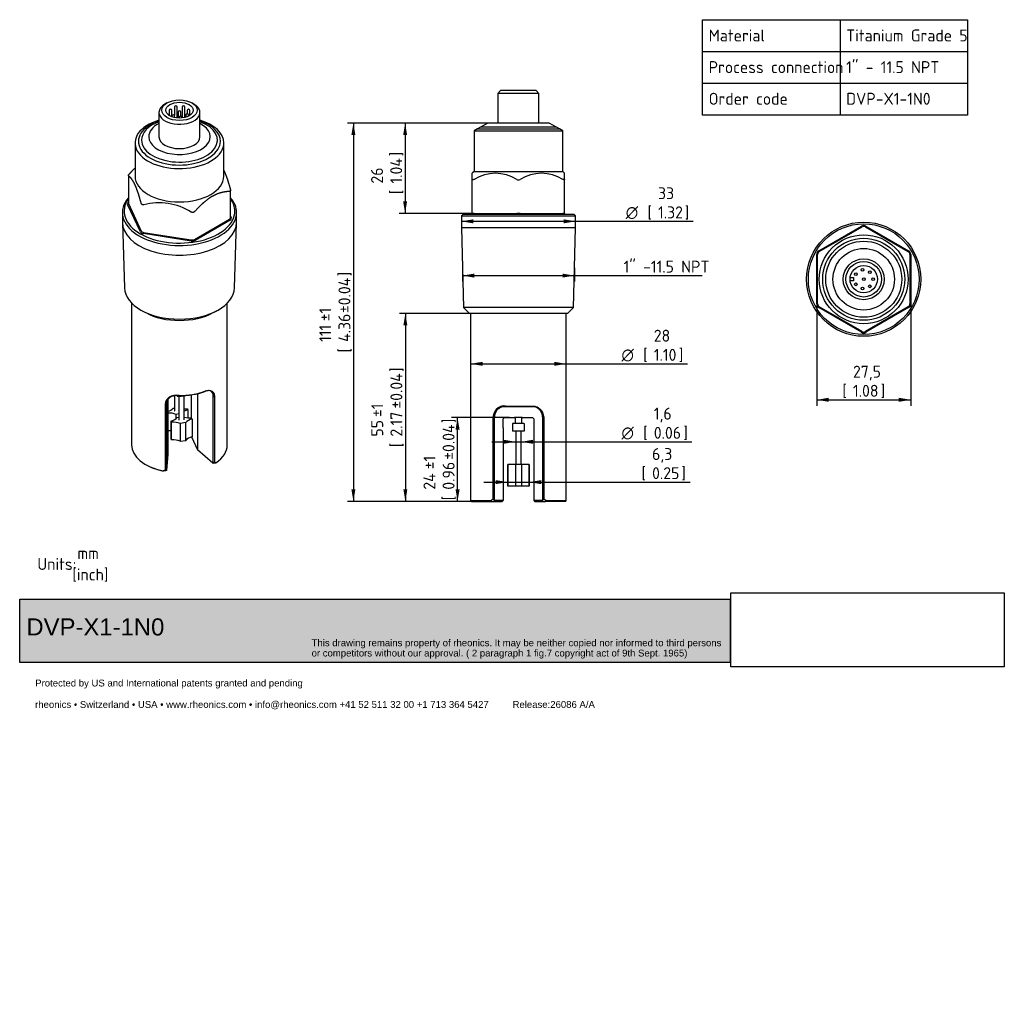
# Model space of a CAD drawing. Header units: millimetres. Extents: x 0 to 288, y -87 to 200.
import ezdxf
from ezdxf.entities.mleader import LeaderData, LeaderLine
from ezdxf.enums import TextEntityAlignment as Align
from ezdxf.math import Vec2, Vec3

# ---------------------------------------------------------------- set-up
doc = ezdxf.new("R2010")
doc.units = ezdxf.units.MM
doc.layers.add('Default', color=7, linetype='Continuous')
doc.layers.add('PDM_008531', color=7, linetype='Continuous')
doc.styles.add('SEACAD_Solid_Edge_ISO', font='seiso.ttf')
doc.styles.add('SEACAD_Solid_Edge_ISO1_Symbols', font='semeci1.ttf')
doc.dimstyles.new('Rheonics_Publish', dxfattribs={"dimtxt": 3.5, "dimasz": 3.5, "dimexe": 1.75, "dimexo": 0, "dimgap": 0.875, "dimtad": 1, "dimdec": 0, "dimtxsty": 'SEACAD_Solid_Edge_ISO', "dimblk1": '_SE_FILLED', "dimblk2": '_SE_FILLED', "dimsah": 1, "dimcen": 1.75, "dimazin": 0, "dimtfac": 0.5, "dimtmove": 0, "dimatfit": 3, "dimfxl": 1, "dimarcsym": 0})
picture_1 = doc.add_image_def('image1.jpg', size_in_pixel=(4001, 1083))

# ---------------------------------------------------------------- blocks, each defined once
blk = doc.blocks.new('SE')
at = {"layer": 'Default', "color": 7, "linetype": 'Continuous'}
for p, q in [((240.26, 200.35), (240.26, 191.02)), ((199.95, 191.02), (277.54, 191.02)), ((240.26, 191.02), (240.26, 181.77)), ((199.95, 181.77), (277.54, 181.77)), ((240.26, 181.77), (240.26, 172.44))]:
    blk.add_line(p, q, dxfattribs=at)
blk.add_lwpolyline([(199.95, 172.44), (199.95, 200.35), (277.54, 200.35), (277.54, 172.44), (199.95, 172.44)], dxfattribs=at)
at = {"layer": 'Default', "color": 7, "linetype": 'Continuous', "style": 'SEACAD_Solid_Edge_ISO'}
for s, p in [('Material', (201.79, 197.48)), ('Titanium Grade 5', (242.02, 197.48)), ('Process connection', (201.79, 188.22)), ('1" - 11.5 NPT', (242.02, 188.22)), ('Order code', (201.79, 178.97)), ('DVP-X1-1N0', (242.02, 178.97))]:
    blk.add_text(s, height=3.5, dxfattribs=at).set_placement(p, align=Align.TOP_LEFT)
blk = doc.blocks.new('SE1')
at = {"layer": 'PDM_008531', "color": 7, "linetype": 'Continuous'}
for p, q in [((140.94, 179.6), (140.14, 178.8)), ((152.14, 178.8), (140.14, 178.8)), ((140.14, 178.8), (140.14, 170.8)), ((151.34, 179.6), (140.94, 179.6)), ((152.14, 178.8), (151.34, 179.6)), ((152.14, 170.8), (152.14, 178.8)), ((137.14, 170.1), (135.03, 168.88)), ((155.14, 170.1), (137.14, 170.1)), ((140.14, 170.8), (140.14, 170.1)), ((152.14, 170.1), (152.14, 170.8)), ((157.26, 168.88), (155.14, 170.1)), ((134.14, 168.45), (133.14, 167.87)), ((133.14, 167.87), (159.14, 167.87)), ((133.14, 167.87), (133.14, 155.95)), ((135.03, 168.88), (134.14, 168.45)), ((134.14, 168.45), (158.14, 168.45)), ((157.26, 168.88), (135.03, 168.88)), ((158.14, 168.45), (157.26, 168.88)), ((159.14, 167.87), (158.14, 168.45)), ((159.14, 155.95), (159.14, 167.87)), ((133.14, 155.95), (132.64, 155.45)), ((133.14, 155.95), (159.14, 155.95)), ((159.64, 155.45), (159.14, 155.95)), ((132.64, 153.64), (132.64, 155.45)), ((132.64, 143.7), (132.64, 153.64)), ((159.64, 153.64), (159.64, 155.45)), ((159.64, 143.7), (159.64, 153.64)), ((129.94, 143.45), (129.44, 142.95)), ((129.44, 142.95), (162.84, 142.95)), ((129.44, 142.95), (129.44, 139.45)), ((129.94, 143.45), (162.34, 143.45)), ((132.64, 143.7), (132.39, 143.45)), ((133.14, 143.7), (132.64, 143.7)), ((133.14, 143.7), (145.64, 143.7)), ((146.64, 143.7), (145.64, 143.7)), ((146.64, 143.7), (159.14, 143.7)), ((159.64, 143.7), (159.14, 143.7)), ((159.64, 143.7), (159.89, 143.45)), ((162.84, 142.95), (162.34, 143.45)), ((162.84, 139.45), (162.84, 142.95)), ((162.84, 139.45), (129.44, 139.45)), ((129.44, 139.45), (130.04, 116.15)), ((162.24, 116.15), (162.84, 139.45)), ((162.24, 116.15), (130.04, 116.15)), ((130.04, 116.15), (131.78, 114.45)), ((160.5, 114.45), (162.24, 116.15)), ((160.5, 114.45), (131.78, 114.45)), ((132.14, 114.45), (132.14, 59.7)), ((160.14, 59.7), (160.14, 114.45)), ((142.45, 87.12), (142.04, 87.1)), ((142.42, 87.31), (150.29, 87.31)), ((142.42, 87.31), (142.45, 87.12)), ((150.26, 87.12), (142.45, 87.12)), ((150.29, 87.31), (150.26, 87.12)), ((139.06, 83.65), (138.64, 83.65)), ((138.64, 83.65), (138.64, 60.02)), ((139.06, 83.65), (139.06, 59.87)), ((141.64, 83.55), (142.04, 83.95)), ((141.64, 80.94), (141.64, 83.55)), ((142.04, 83.95), (145.03, 83.95)), ((147.25, 83.95), (145.03, 83.95)), ((145.19, 83.85), (145.19, 82.35)), ((147.09, 82.35), (147.09, 83.85)), ((147.25, 83.95), (150.24, 83.95)), ((150.24, 83.95), (150.64, 83.55)), ((150.64, 83.55), (150.64, 80.94)), ((153.55, 83.69), (153.25, 83.69)), ((153.25, 59.97), (153.25, 83.69)), ((153.55, 83.69), (153.55, 60.08)), ((141.64, 80.94), (141.64, 59.7)), ((144.44, 82.25), (144.44, 79.95)), ((147.84, 82.25), (144.44, 82.25)), ((147.84, 82.25), (147.84, 79.95)), ((150.64, 80.94), (150.64, 59.7)), ((147.84, 79.95), (144.44, 79.95)), ((145.34, 79.85), (145.34, 70.35)), ((146.94, 70.35), (146.94, 79.85)), ((142.99, 70.25), (143.01, 70.25)), ((142.99, 70.25), (142.99, 63.9)), ((145.27, 70.25), (143.01, 70.25)), ((143.01, 63.9), (143.01, 70.25)), ((145.27, 70.25), (145.27, 63.9)), ((147.02, 70.25), (145.27, 70.25)), ((149.27, 70.25), (147.02, 70.25)), ((147.02, 70.25), (147.02, 63.9)), ((149.27, 70.25), (149.27, 63.9)), ((149.27, 70.25), (149.29, 70.25)), ((149.29, 63.9), (149.29, 70.25)), ((142.99, 63.9), (143.01, 63.9)), ((145.27, 63.9), (143.01, 63.9)), ((147.02, 63.9), (145.27, 63.9)), ((149.27, 63.9), (147.02, 63.9)), ((149.27, 63.9), (149.29, 63.9)), ((132.14, 59.7), (138.16, 59.7)), ((132.14, 59.7), (132.39, 59.45)), ((132.39, 59.45), (138.23, 59.45)), ((138.23, 59.45), (138.93, 59.45)), ((138.64, 60.02), (139.06, 59.87)), ((139.12, 59.7), (138.93, 59.45)), ((138.93, 59.45), (141.39, 59.45)), ((139.06, 59.87), (139.12, 59.7)), ((141.64, 59.7), (139.12, 59.7)), ((141.39, 59.45), (141.64, 59.7)), ((150.89, 59.45), (150.64, 59.7)), ((153.16, 59.7), (150.64, 59.7)), ((150.89, 59.45), (153.35, 59.45)), ((153.25, 59.97), (153.16, 59.7)), ((153.35, 59.45), (153.16, 59.7)), ((153.25, 59.97), (153.55, 60.08)), ((153.35, 59.45), (154.05, 59.45)), ((159.89, 59.45), (154.05, 59.45)), ((154.12, 59.7), (160.14, 59.7)), ((159.89, 59.45), (160.14, 59.7))]:
    blk.add_line(p, q, dxfattribs=at)
for centre, radius, start, end in [((139.39, 143.57), 11.85, 58.1825, 121.8175), ((146.14, 154.57), 1.06, 241.7618, 298.2382), ((152.89, 143.57), 11.85, 58.1825, 121.8175), ((145.09, 83.85), 0.1, 0, 90), ((147.19, 83.85), 0.1, 90, 180), ((145.09, 82.35), 0.1, 270, 0), ((147.19, 82.35), 0.1, 180, 270), ((145.24, 79.85), 0.1, 0, 90), ((147.04, 79.85), 0.1, 90, 180), ((145.24, 70.35), 0.1, 270, 0), ((147.04, 70.35), 0.1, 180, 270), ((146.14, 48.2), 14, 122.3725, 124.7719), ((226.38, 87.32), 92.45, 197.3856, 197.548), ((146.14, 48.2), 14, 55.2281, 58.0531), ((65.9, 87.32), 92.45, 342.452, 342.6144)]:
    blk.add_arc(centre, radius, start, end, dxfattribs=at)
for points, knots in [([(133.14, 153.64), (133.12, 153.63), (133.07, 153.6), (133, 153.57), (132.93, 153.54), (132.87, 153.53), (132.82, 153.52), (132.76, 153.51), (132.7, 153.52), (132.65, 153.57), (132.64, 153.61), (132.64, 153.64)], [0, 0, 0, 0, 0.089061, 0.175248, 0.258965, 0.340649, 0.42077, 0.49983, 0.659314, 0.824821, 1, 1, 1, 1]), ([(159.64, 153.64), (159.64, 153.63), (159.64, 153.6), (159.63, 153.57), (159.61, 153.54), (159.58, 153.53), (159.55, 153.52), (159.49, 153.51), (159.41, 153.52), (159.28, 153.57), (159.19, 153.61), (159.14, 153.64)], [0, 0, 0, 0, 0.089061, 0.175248, 0.258965, 0.340649, 0.42077, 0.49983, 0.659314, 0.824821, 1, 1, 1, 1]), ([(142.42, 87.31), (141.35, 87.55), (140.28, 87.12), (138.99, 85.62), (138.65, 84.64), (138.64, 83.65)], [0, 0, 0, 0, 0.525028, 0.525028, 1, 1, 1, 1]), ([(142.04, 87.1), (141.89, 87.11), (141.58, 87.11), (141.13, 87.01), (140.67, 86.81), (140.24, 86.51), (139.88, 86.14), (139.54, 85.64), (139.25, 85.02), (139.08, 84.3), (139.07, 83.85), (139.06, 83.65)], [0, 0, 0, 0, 0.087833, 0.180792, 0.279668, 0.385119, 0.497687, 0.583778, 0.748867, 0.891165, 1, 1, 1, 1]), ([(153.25, 83.69), (153.25, 83.88), (153.23, 84.33), (153.06, 85.04), (152.77, 85.66), (152.35, 86.27), (151.8, 86.76), (151.04, 87.1), (150.51, 87.12), (150.26, 87.12)], [0, 0, 0, 0, 0.108688, 0.251257, 0.416608, 0.502251, 0.687499, 0.852445, 1, 1, 1, 1]), ([(150.29, 87.31), (150.44, 87.31), (150.74, 87.32), (151.18, 87.23), (151.66, 87.05), (152.17, 86.74), (152.82, 86.13), (153.27, 85.31), (153.51, 84.4), (153.54, 83.92), (153.55, 83.69)], [0, 0, 0, 0, 0.081899, 0.164551, 0.249992, 0.374624, 0.500659, 0.749352, 0.875253, 1, 1, 1, 1])]:
    blk.add_open_spline(points, degree=3, knots=knots, dxfattribs=at)
blk = doc.blocks.new('SE2')
at = {"layer": 'PDM_008531', "color": 7, "linetype": 'Continuous'}
for p, q in [((43.29, 175.99), (42.72, 175.66)), ((51.21, 175.66), (50.64, 175.99)), ((40.97, 173.21), (40.97, 166.68)), ((43.95, 173.82), (43.95, 172.45)), ((44.75, 172.29), (44.75, 173.82)), ((45.49, 174.79), (45.49, 172.31)), ((46.29, 171.59), (46.29, 174.79)), ((46.57, 173.33), (46.57, 171.57)), ((47.37, 172.15), (47.37, 173.33)), ((47.77, 174.75), (47.77, 171.6)), ((48.57, 171.75), (48.57, 174.75)), ((49.22, 173.74), (49.22, 172.84)), ((50.02, 172.38), (50.02, 173.74)), ((52.97, 166.68), (52.97, 173.21)), ((43.81, 172.45), (43.94, 172.47)), ((43.94, 172.47), (44.02, 172.31)), ((44.73, 172.15), (44.73, 171.95)), ((45.53, 171.71), (45.53, 172.15)), ((46.9, 171.75), (46.9, 171.56)), ((47.7, 171.6), (47.7, 171.75)), ((48.85, 172.44), (48.85, 171.83)), ((49.65, 172.15), (49.65, 172.44)), ((33.97, 164.29), (33.97, 154.56)), ((40.97, 166.68), (40.97, 166.11)), ((52.97, 166.11), (52.97, 166.68)), ((59.97, 154.56), (59.97, 164.29)), ((32.03, 154.75), (32.03, 146.71)), ((61.91, 142.4), (61.91, 150.44)), ((35.55, 138.27), (31.82, 146.32)), ((32.06, 146.56), (35.79, 138.51)), ((30.27, 143.94), (30.27, 141.08)), ((51.41, 136.1), (61.62, 141.99)), ((61.79, 141.68), (51.59, 135.79)), ((61.91, 142.83), (62.12, 142.38)), ((63.67, 141.08), (63.67, 143.94)), ((30.27, 140.91), (30.87, 121.89)), ((63.07, 121.89), (63.66, 140.91)), ((50.38, 135.6), (36.44, 137.76)), ((36.5, 138.1), (50.44, 135.95)), ((32.97, 117.46), (32.97, 75.97)), ((35.88, 115.31), (37.08, 114.66)), ((56.85, 114.66), (58.05, 115.31)), ((60.97, 75.97), (60.97, 117.46)), ((45.55, 90.34), (45.55, 86)), ((46.19, 90.39), (46.26, 90.23)), ((46.26, 90.38), (46.26, 90.23)), ((46.79, 90.19), (46.79, 83.32)), ((46.86, 90.36), (46.87, 90.43)), ((48.39, 83.32), (48.39, 90.34)), ((50.35, 90.6), (50.35, 83.87)), ((52.28, 90.97), (52.28, 74.56)), ((57.2, 90.04), (56.88, 90.05)), ((56.88, 70.69), (56.88, 90.05)), ((57.2, 90.04), (57.2, 70.76)), ((43.15, 87.96), (42.79, 87.81)), ((42.79, 87.81), (42.79, 68.52)), ((43.15, 87.96), (43.15, 68.54)), ((43.59, 89.28), (43.59, 73.21)), ((45.09, 86.68), (45.55, 86.75)), ((46.79, 85.03), (45.91, 84.9)), ((45.91, 84.9), (45.91, 83.57)), ((46.33, 84), (46.79, 84.08)), ((49.45, 86.21), (49.45, 83.89)), ((50.7, 83.54), (50.7, 78.35)), ((44.48, 82.95), (44.48, 77.77)), ((44.64, 77.41), (44.64, 82.6)), ((48.85, 82.48), (47.16, 82.22)), ((47.16, 82.22), (47.16, 77.04)), ((48.85, 77.3), (48.85, 82.48)), ((50.54, 78.31), (52.28, 74.56)), ((47.16, 77.04), (48.85, 77.3)), ((43.59, 73.21), (43.16, 68.5)), ((56.73, 70.6), (52.28, 74.56)), ((37.07, 70.25), (37.24, 70.15)), ((56.73, 70.6), (56.88, 70.69)), ((56.84, 70.57), (56.73, 70.6)), ((57.52, 70.67), (56.84, 70.57)), ((57.2, 70.76), (56.88, 70.69)), ((42.92, 68.41), (42.24, 68.31)), ((43.15, 68.54), (42.79, 68.52)), ((43.16, 68.5), (42.92, 68.41)), ((43.16, 68.5), (43.15, 68.54))]:
    blk.add_line(p, q, dxfattribs=at)
for centre, radius, start, end in [((44.35, 173.82), 0.4, 0, 180), ((45.89, 174.79), 0.4, 0, 180), ((46.97, 173.33), 0.4, 0, 180), ((48.17, 174.75), 0.4, 0, 180), ((49.25, 172.44), 0.4, 0, 180), ((49.62, 173.74), 0.4, 0, 180), ((45.13, 172.15), 0.4, 0, 180), ((47.3, 171.75), 0.4, 0, 180), ((40.95, 128.83), 17.95, 58.0669, 104.3452), ((55.43, 90.83), 1.31, 139.8256, 144.5253), ((9.95, 158.37), 99.77, 298.4765, 298.5684), ((46.01, 69.14), 3.86, 191.6242, 192.4286)]:
    blk.add_arc(centre, radius, start, end, dxfattribs=at)
for major_axis in [(-5.2, 0), (4, 0)]:
    blk.add_ellipse((46.97, 173.87), major_axis=major_axis, ratio=0.57735, dxfattribs=at)
for centre, major_axis, ratio, start_param, end_param in [((46.97, 173.21), (-6, 0), 0.57735, 5.497787, 6.283185), ((46.97, 173.21), (-6, 0), 0.57735, 0, 3.926991), ((46.97, 164.29), (13, 0), 0.57735, 2.050525, 6.283185), ((46.97, 164.76), (12, 0), 0.57735, 2.094395, 6.283185), ((46.97, 165.11), (-11.11, 0), 0.57735, 5.282602, 6.283185), ((46.97, 165.11), (-11.11, 0), 0.57735, 0, 4.142176), ((46.97, 166.11), (-9, 0), 0.57735, 5.442117, 6.283185), ((46.97, 166.11), (-9, 0), 0.57735, 0, 3.982661), ((46.97, 164.29), (13, 0), 0.57735, 0, 1.091068), ((46.97, 164.76), (12, 0), 0.57735, 0, 1.047198), ((46.97, 166.11), (6, 0), 0.57735, 3.141593, 6.283185), ((46.97, 154.56), (13, 0), 0.57735, 3.141593, 6.283185), ((46.97, 143.94), (16.7, 0), 0.57735, 2.678556, 6.283185), ((46.97, 144.35), (16.2, 0), 0.57735, 2.744821, 6.283185), ((33.03, 146.51), (1.25, 0), 0.57735, 2.498092, 3.403392), ((46.97, 143.94), (16.7, 0), 0.57735, 0, 0.463037), ((46.97, 144.35), (16.2, 0), 0.57735, 0, 0.396772), ((33.03, 146.71), (1, 0), 0.57735, 3.141593, 3.403392), ((60.91, 142.4), (-1, 0), 0.57735, 2.356194, 3.141593), ((60.91, 142.19), (-1.25, 0), 0.57735, 2.356194, 3.403392), ((46.97, 141.08), (-16.7, 0), 0.57735, 0, 3.141593), ((36.76, 138.46), (-1.25, 0), 0.57735, 0.261799, 1.308997), ((36.76, 138.66), (-1, 0), 0.57735, 0.261799, 1.308997), ((50.7, 136.3), (-1.25, 0), 0.57735, 1.308997, 2.356194), ((50.7, 136.5), (1, 0), 0.57735, 4.45059, 5.497787), ((46.97, 122.06), (-16.1, 0), 0.57735, 0.018147, 3.123446), ((46.97, 120.67), (-14.36, 0), 0.57735, 0.811739, 2.329853), ((46.97, 92.5), (4, 0), 0.57735, 4.535226, 5.158347), ((46.97, 98.36), (-13.86, 0), 0.57735, 1.563099, 2.13366), ((46.97, 98.51), (-14, 0), 0.57735, 1.56352, 2.133017), ((42.11, 87.36), (3.2, 0), 0.57735, 5.192569, 5.909273), ((48.77, 88.39), (-3.2, 0), 0.57735, 1.450429, 1.733731), ((46.35, 85.92), (3.15, 0), 0.57735, 0.161432, 0.362167), ((43.92, 83.45), (3.2, 0), 0.57735, 0.897511, 1.675213), ((43.35, 84.68), (3.2, 0), 0.57735, 5.073053, 5.909273), ((46.35, 86), (-0.8, 0), 0.57735, 0, 0.261799), ((50.58, 84.48), (-3.2, 0), 0.57735, 5.073053, 5.468701), ((50.01, 85.71), (-3.2, 0), 0.57735, 1.03758, 1.733731), ((51.83, 81.81), (-3.2, 0), 0.57735, 5.073053, 5.909273), ((47.59, 83.24), (3.15, 0), 0.57735, 0.161432, 0.362167), ((47.59, 83.24), (-3.15, 0), 0.57735, 0.161432, 0.362167), ((45.16, 80.78), (3.2, 0), 0.57735, 0.897511, 1.733731), ((47.59, 83.32), (-0.8, 0), 0.57735, 0, 0.261799), ((43.92, 78.27), (3.2, 0), 0.57735, 1.394933, 1.675213), ((51.83, 76.62), (-3.2, 0), 0.57735, 5.073053, 5.909273), ((46.97, 75.97), (14, 0), 0.57735, 3.141593, 4.367303), ((47.59, 78.06), (-3.15, 0), 0.57735, 0.161432, 0.362167), ((45.16, 75.59), (3.2, 0), 0.57735, 0.897511, 1.733731), ((46.97, 75.97), (-14, 0), 0.57735, 2.439481, 3.141593), ((46.97, 75.76), (13.75, 0), 0.57735, 3.926991, 4.361634), ((46.97, 66.58), (13.99, 3.09), 0.201906, 0.657572, 0.706878), ((46.97, 66.58), (-13.99, -3.09), 0.201906, -1.312129, -1.270251)]:
    blk.add_ellipse(centre, major_axis=major_axis, ratio=ratio, start_param=start_param, end_param=end_param, dxfattribs=at)
blk.add_open_spline([(32.32, 155.24), (33.17, 156.19), (33.97, 156.96)], degree=2, dxfattribs=at)
for points, degree, knots in [([(59.97, 156.25), (59.98, 156.21), (60, 156.18), (60.47, 155.17), (60.96, 153.71), (61.4, 152.41), (61.87, 150.66)], 2, [0.4908442, 0.4908442, 0.4908442, 0.5, 0.5, 0.75, 0.75, 1, 1, 1]), ([(32.06, 154.68), (32.05, 154.68), (32.04, 154.7), (32.03, 154.72), (32.02, 154.75), (32.03, 154.79), (32.04, 154.83), (32.06, 154.89), (32.11, 154.98), (32.2, 155.1), (32.28, 155.19), (32.32, 155.24)], 3, [0, 0, 0, 0, 0.089061, 0.175248, 0.258965, 0.340649, 0.42077, 0.49983, 0.659314, 0.824821, 1, 1, 1, 1]), ([(35.79, 146.63), (35.32, 148.34), (34.89, 149.64), (34.4, 151.1), (33.93, 152.12), (33.46, 153.13), (32.97, 153.78), (32.54, 154.36), (32.06, 154.68)], 2, [0, 0, 0, 0.25, 0.25, 0.5, 0.5, 0.75, 0.75, 1, 1, 1]), ([(61.62, 150.11), (60.33, 150.06), (59.15, 149.74), (57.82, 149.39), (56.53, 148.64), (55.25, 147.91), (53.91, 146.73), (52.72, 145.68), (51.41, 144.21)], 2, [0, 0, 0, 0.25, 0.25, 0.5, 0.5, 0.75, 0.75, 1, 1, 1]), ([(61.87, 150.66), (61.88, 150.64), (61.9, 150.58), (61.91, 150.51), (61.91, 150.44), (61.91, 150.37), (61.89, 150.31), (61.87, 150.24), (61.82, 150.17), (61.73, 150.12), (61.66, 150.11), (61.62, 150.11)], 3, [0, 0, 0, 0, 0.089061, 0.175248, 0.258965, 0.340649, 0.42077, 0.49983, 0.659314, 0.824821, 1, 1, 1, 1]), ([(36.5, 146.22), (36.47, 146.21), (36.42, 146.2), (36.34, 146.2), (36.26, 146.2), (36.19, 146.21), (36.12, 146.23), (36.03, 146.28), (35.94, 146.35), (35.85, 146.47), (35.81, 146.58), (35.79, 146.63)], 3, [0, 0, 0, 0, 0.089061, 0.175248, 0.258965, 0.340649, 0.42077, 0.49983, 0.659314, 0.824821, 1, 1, 1, 1]), ([(51.41, 144.21), (51.39, 144.19), (51.35, 144.15), (51.28, 144.09), (51.2, 144.04), (51.12, 144.01), (51.04, 143.98), (50.99, 143.97), (50.88, 143.95), (50.69, 143.95), (50.53, 144.03), (50.44, 144.06)], 3, [0, 0, 0, 0, 0.089177, 0.175477, 0.259302, 0.341092, 0.421318, 0.50048, 0.501052, 0.741677, 1, 1, 1, 1]), ([(46.87, 90.43), (45.82, 90.61), (44.71, 90.4), (43.23, 89.41), (42.79, 88.66), (42.79, 87.81)], 3, [0, 0, 0, 0, 0.5, 0.5, 1, 1, 1, 1]), ([(46.42, 90.38), (46.26, 90.39), (45.73, 90.41), (44.8, 90.22), (44.1, 89.82), (43.62, 89.35), (43.35, 88.94), (43.17, 88.43), (43.16, 88.1), (43.15, 87.96)], 3, [0, 0, 0, 0, 0.091438, 0.295652, 0.542856, 0.606272, 0.770167, 0.898032, 1, 1, 1, 1]), ([(46.86, 90.36), (46.71, 90.37), (46.57, 90.37), (46.42, 90.38), (46.42, 90.38), (46.42, 90.38), (46.42, 90.38)], 3, [0, 0, 0, 0, 0.999944, 0.999944, 0.999944, 1, 1, 1, 1]), ([(56.88, 90.05), (56.88, 90.2), (56.87, 90.55), (56.74, 91.04), (56.5, 91.41), (56.14, 91.71), (55.61, 91.89), (54.99, 91.81), (54.57, 91.67), (54.43, 91.62), (54.36, 91.59)], 3, [0, 0, 0, 0, 0.108152, 0.251271, 0.414121, 0.502376, 0.719828, 0.907304, 0.953645, 1, 1, 1, 1]), ([(54.43, 91.68), (54.56, 91.73), (54.82, 91.83), (55.21, 91.91), (55.63, 91.95), (56.06, 91.9), (56.6, 91.68), (56.98, 91.23), (57.17, 90.6), (57.19, 90.22), (57.2, 90.04)], 3, [0, 0, 0, 0, 0.081891, 0.164506, 0.249875, 0.374451, 0.50047, 0.7493, 0.875342, 1, 1, 1, 1])]:
    blk.add_open_spline(points, degree=degree, knots=knots, dxfattribs=at)
blk = doc.blocks.new('SE3')
at = {"layer": 'PDM_008531', "color": 7, "linetype": 'Continuous'}
for p, q in [((234.03, 132.73), (246.53, 139.94)), ((234.15, 132.51), (246.65, 139.73)), ((247.65, 139.73), (260.15, 132.51)), ((247.78, 139.94), (260.28, 132.73)), ((233.4, 117.21), (233.4, 131.65)), ((233.65, 117.21), (233.65, 131.65)), ((260.65, 131.65), (260.65, 117.21)), ((260.9, 131.65), (260.9, 117.21)), ((243.18, 124.93), (244.15, 124.93)), ((244.15, 123.93), (243.18, 123.93)), ((244.15, 124.93), (244.15, 123.93)), ((246.53, 108.91), (234.03, 116.13)), ((246.65, 109.13), (234.15, 116.35)), ((260.15, 116.35), (247.65, 109.13)), ((260.28, 116.13), (247.78, 108.91))]:
    blk.add_line(p, q, dxfattribs=at)
for centre, radius in [((247.15, 124.43), 16.7), ((247.15, 124.43), 16.2), ((247.15, 124.43), 13), ((247.15, 124.43), 12), ((247.15, 124.43), 11.12), ((247.15, 124.43), 9), ((247.15, 124.43), 6), ((247.15, 124.43), 5.2), ((247.15, 124.43), 4), ((246.77, 127.15), 0.4), ((248.96, 126.5), 0.4), ((244.85, 125.93), 0.4), ((247.15, 124.43), 0.4), ((249.9, 124.43), 0.4), ((244.85, 122.93), 0.4), ((246.77, 121.7), 0.4), ((248.96, 122.35), 0.4)]:
    blk.add_circle(centre, radius, dxfattribs=at)
for centre, radius, start, end in [((247.15, 138.86), 1.25, 60, 120), ((247.15, 138.86), 1, 60, 120), ((234.65, 131.65), 1.25, 120, 180), ((234.65, 131.65), 1, 120, 180), ((259.65, 131.65), 1, 0, 60), ((259.65, 131.65), 1.25, 0, 60), ((234.65, 117.21), 1.25, 180, 240), ((234.65, 117.21), 1, 180, 240), ((259.65, 117.21), 1, 300, 0), ((259.65, 117.21), 1.25, 300, 0), ((247.15, 109.99), 1.25, 240, 300), ((247.15, 109.99), 1, 240, 300)]:
    blk.add_arc(centre, radius, start, end, dxfattribs=at)
blk = doc.blocks.new('DMBLK1')
at = {"layer": 'Default', "linetype": 'Continuous'}
for points in [[(97.27, 166.6), (98.44, 166.6), (97.85, 170.1)], [(97.27, 62.95), (97.85, 59.45), (98.44, 62.95)]]:
    blk.add_hatch(color=7, dxfattribs=at).paths.add_polyline_path(points)
at = {"layer": 'Default', "color": 7, "linetype": 'Continuous'}
for p, q in [((137.14, 170.1), (96.1, 170.1)), ((97.85, 170.1), (97.85, 59.45)), ((135.31, 59.45), (96.1, 59.45))]:
    blk.add_line(p, q, dxfattribs=at)
at = {"layer": 'Default', "color": 7, "linetype": 'Continuous', "style": 'SEACAD_Solid_Edge_ISO'}
for s, p in [('±0.04', (93.48, 114.53)), (']', (93.48, 125.27)), ('±1', (87.88, 112.15)), ('111', (87.88, 106.1)), ('4.36', (93.48, 106.1)), ('[', (93.48, 103))]:
    blk.add_text(s, height=3.5, rotation=90, dxfattribs=at).set_placement(p, align=Align.TOP_LEFT)
blk = doc.blocks.new('_SE_FILLED')
at = {"color": 0}
blk.add_line((0, 0), (-1, 0), dxfattribs=at)
blk.add_solid([(0, 0), (-1, -0.1665), (-1, 0.1665), (0, 0)], dxfattribs=at)
blk = doc.blocks.new('DMBLK2')
at = {"layer": 'Default', "linetype": 'Continuous'}
for points in [[(135.64, 99.1), (135.64, 100.27), (132.14, 99.69)], [(156.64, 99.1), (160.14, 99.69), (156.64, 100.27)]]:
    blk.add_hatch(color=7, dxfattribs=at).paths.add_polyline_path(points)
at = {"layer": 'Default', "color": 7, "linetype": 'Continuous'}
blk.add_line((132.14, 99.69), (195.55, 99.69), dxfattribs=at)
for s, style, p in [('28', 'SEACAD_Solid_Edge_ISO', (185.74, 109.66)), ('O', 'SEACAD_Solid_Edge_ISO1_Symbols', (176.29, 104.06)), ('[', 'SEACAD_Solid_Edge_ISO', (182.64, 104.06)), ('1.10', 'SEACAD_Solid_Edge_ISO', (185.74, 104.06)), (']', 'SEACAD_Solid_Edge_ISO', (193.06, 104.06))]:
    blk.add_text(s, height=3.5, dxfattribs=dict(at, style=style)).set_placement(p, align=Align.TOP_LEFT)
blk = doc.blocks.new('DMBLK3')
at = {"layer": 'Default', "linetype": 'Continuous'}
for points in [[(133.24, 124.91), (133.24, 126.07), (129.74, 125.49)], [(159.04, 124.91), (162.54, 125.49), (159.04, 126.07)]]:
    blk.add_hatch(color=7, dxfattribs=at).paths.add_polyline_path(points)
at = {"layer": 'Default', "color": 7, "linetype": 'Continuous'}
for p, q in [((129.74, 127.8), (129.74, 123.74)), ((162.54, 127.8), (162.54, 123.74)), ((129.74, 125.49), (199.9, 125.49))]:
    blk.add_line(p, q, dxfattribs=at)
at = {"layer": 'Default', "color": 7, "linetype": 'Continuous', "style": 'SEACAD_Solid_Edge_ISO'}
blk.add_text('1" -11.5 NPT', height=3.5, dxfattribs=at).set_placement((176.9, 129.86), align=Align.TOP_LEFT)
blk = doc.blocks.new('DMBLK4')
at = {"layer": 'Default', "linetype": 'Continuous'}
for points in [[(127.75, 80.45), (128.92, 80.45), (128.33, 83.95)], [(127.75, 62.95), (128.33, 59.45), (128.92, 62.95)]]:
    blk.add_hatch(color=7, dxfattribs=at).paths.add_polyline_path(points)
at = {"layer": 'Default', "color": 7, "linetype": 'Continuous'}
for p, q in [((143.54, 83.95), (126.58, 83.95)), ((128.33, 59.45), (128.33, 83.95)), ((132.39, 59.45), (126.58, 59.45))]:
    blk.add_line(p, q, dxfattribs=at)
at = {"layer": 'Default', "color": 7, "linetype": 'Continuous', "style": 'SEACAD_Solid_Edge_ISO'}
for s, p in [('±0.04', (123.96, 71.62)), (']', (123.96, 82.36)), ('±1', (118.36, 68.83)), ('0.96', (123.96, 62.87)), ('24', (118.36, 62.87)), ('[', (123.96, 59.77))]:
    blk.add_text(s, height=3.5, rotation=90, dxfattribs=at).set_placement(p, align=Align.TOP_LEFT)
blk = doc.blocks.new('DMBLK5')
at = {"layer": 'Default', "linetype": 'Continuous'}
for points in [[(236.9, 88.58), (236.9, 89.75), (233.4, 89.16)], [(257.4, 88.58), (260.9, 89.16), (257.4, 89.75)]]:
    blk.add_hatch(color=7, dxfattribs=at).paths.add_polyline_path(points)
at = {"layer": 'Default', "color": 7, "linetype": 'Continuous'}
for p, q in [((233.4, 117.21), (233.4, 87.41)), ((260.9, 117.21), (260.9, 87.41)), ((233.4, 89.16), (260.9, 89.16))]:
    blk.add_line(p, q, dxfattribs=at)
at = {"layer": 'Default', "color": 7, "linetype": 'Continuous', "style": 'SEACAD_Solid_Edge_ISO'}
for s, p in [('27,5', (244.01, 99.14)), ('[', (240.91, 93.54)), ('1.08', (244.01, 93.54)), (']', (252.12, 93.54))]:
    blk.add_text(s, height=3.5, dxfattribs=at).set_placement(p, align=Align.TOP_LEFT)
blk = doc.blocks.new('DMBLK6')
at = {"layer": 'Default', "linetype": 'Continuous'}
for points in [[(141.84, 76.3), (145.34, 76.88), (141.84, 77.47)], [(150.44, 76.3), (150.44, 77.47), (146.94, 76.88)]]:
    blk.add_hatch(color=7, dxfattribs=at).paths.add_polyline_path(points)
at = {"layer": 'Default', "color": 7, "linetype": 'Continuous'}
blk.add_line((138.34, 76.88), (196.91, 76.88), dxfattribs=at)
for s, style, p in [('1,6', 'SEACAD_Solid_Edge_ISO', (185.74, 86.86)), ('O', 'SEACAD_Solid_Edge_ISO1_Symbols', (176.29, 81.26)), ('[', 'SEACAD_Solid_Edge_ISO', (182.64, 81.26)), ('0.06', 'SEACAD_Solid_Edge_ISO', (185.74, 81.26)), (']', 'SEACAD_Solid_Edge_ISO', (194.41, 81.26))]:
    blk.add_text(s, height=3.5, dxfattribs=dict(at, style=style)).set_placement(p, align=Align.TOP_LEFT)
blk = doc.blocks.new('DMBLK7')
at = {"layer": 'Default', "linetype": 'Continuous'}
for points in [[(139.49, 64.5), (142.99, 65.08), (139.49, 65.66)], [(152.79, 64.5), (152.79, 65.66), (149.29, 65.08)]]:
    blk.add_hatch(color=7, dxfattribs=at).paths.add_polyline_path(points)
at = {"layer": 'Default', "color": 7, "linetype": 'Continuous'}
blk.add_line((135.99, 65.08), (196.33, 65.08), dxfattribs=at)
at = {"layer": 'Default', "color": 7, "linetype": 'Continuous', "style": 'SEACAD_Solid_Edge_ISO'}
for s, p in [('6,3', (185.24, 75.05)), ('[', (182.14, 69.45)), ('0.25', (185.24, 69.45)), (']', (193.83, 69.45))]:
    blk.add_text(s, height=3.5, dxfattribs=at).set_placement(p, align=Align.TOP_LEFT)
blk = doc.blocks.new('DMBLK8')
at = {"layer": 'Default', "linetype": 'Continuous'}
for points in [[(132.94, 140.78), (132.94, 141.95), (129.44, 141.37)], [(159.34, 140.78), (162.84, 141.37), (159.34, 141.95)]]:
    blk.add_hatch(color=7, dxfattribs=at).paths.add_polyline_path(points)
at = {"layer": 'Default', "color": 7, "linetype": 'Continuous'}
blk.add_line((129.44, 141.37), (197.27, 141.37), dxfattribs=at)
for s, style, p in [('33', 'SEACAD_Solid_Edge_ISO', (186.98, 151.34)), ('O', 'SEACAD_Solid_Edge_ISO1_Symbols', (177.53, 145.74)), ('[', 'SEACAD_Solid_Edge_ISO', (183.88, 145.74)), ('1.32', 'SEACAD_Solid_Edge_ISO', (186.98, 145.74)), (']', 'SEACAD_Solid_Edge_ISO', (194.78, 145.74))]:
    blk.add_text(s, height=3.5, dxfattribs=dict(at, style=style)).set_placement(p, align=Align.TOP_LEFT)
blk = doc.blocks.new('DMBLK9')
at = {"layer": 'Default', "linetype": 'Continuous'}
for points in [[(112.41, 166.6), (113.57, 166.6), (112.99, 170.1)], [(112.41, 147.2), (112.99, 143.7), (113.57, 147.2)]]:
    blk.add_hatch(color=7, dxfattribs=at).paths.add_polyline_path(points)
at = {"layer": 'Default', "color": 7, "linetype": 'Continuous'}
for p, q in [((140.14, 170.1), (111.24, 170.1)), ((112.99, 170.1), (112.99, 143.7)), ((133.14, 143.7), (111.24, 143.7))]:
    blk.add_line(p, q, dxfattribs=at)
at = {"layer": 'Default', "color": 7, "linetype": 'Continuous', "style": 'SEACAD_Solid_Edge_ISO'}
for s, p in [(']', (108.62, 160.37)), ('1.04', (108.62, 152.42)), ('26', (103.02, 152.42)), ('[', (108.62, 149.32))]:
    blk.add_text(s, height=3.5, rotation=90, dxfattribs=at).set_placement(p, align=Align.TOP_LEFT)
blk = doc.blocks.new('DMBLK10')
at = {"layer": 'Default', "linetype": 'Continuous'}
for points in [[(112.48, 110.95), (113.64, 110.95), (113.06, 114.45)], [(112.48, 62.95), (113.06, 59.45), (113.64, 62.95)]]:
    blk.add_hatch(color=7, dxfattribs=at).paths.add_polyline_path(points)
at = {"layer": 'Default', "color": 7, "linetype": 'Continuous'}
for p, q in [((131.78, 114.45), (111.31, 114.45)), ((113.06, 114.45), (113.06, 59.45)), ((132.39, 59.45), (111.31, 59.45))]:
    blk.add_line(p, q, dxfattribs=at)
at = {"layer": 'Default', "color": 7, "linetype": 'Continuous', "style": 'SEACAD_Solid_Edge_ISO'}
for s, p in [('±0.04', (108.68, 86.59)), (']', (108.68, 97.33)), ('±1', (103.08, 84.12)), ('2.17', (108.68, 78.4)), ('55', (103.08, 78.4)), ('[', (108.68, 75.29))]:
    blk.add_text(s, height=3.5, rotation=90, dxfattribs=at).set_placement(p, align=Align.TOP_LEFT)
blk = doc.blocks.new('_Dot')
at = {"color": 0, "linetype": 'ByBlock', "lineweight": -2}
blk.add_line((-0.5, 0), (-1, 0), dxfattribs=at)
at = {"color": 0, "linetype": 'ByBlock', "const_width": 0.5}
blk.add_lwpolyline([(-0.25, 0, 1), (0.25, 0, 1)], format="xyb", close=True, dxfattribs=at)
blk = doc.blocks.new('Block1')
at = {"layer": 'Default', "linetype": 'Continuous'}
blk.add_hatch(color=7, dxfattribs=at).paths.add_polyline_path([(207.88, 0), (0, 0), (0, -18.48), (207.88, -18.48)])
at = {"layer": 'Default', "color": 7, "linetype": 'Continuous'}
for p, q in [((0, 0), (207.88, 0)), ((0, -18.48), (0, 0)), ((207.88, 0), (207.88, -18.48)), ((207.88, -18.48), (0, -18.48))]:
    blk.add_line(p, q, dxfattribs=at)
image = blk.add_image(picture_1, insert=(208.05, -19.83), size_in_units=(80, 21.65))
image.dxf.flags = 7
ml = blk.add_multileader_mtext('Standard', dxfattribs=at)
ml.set_content('{\\pxsm0.9;\\fArial|b0||i0||c0|p34;\\W1.;DVP-X1-1N0\\P\\P}', color=256)
ml.set_leader_properties()
ml.set_arrow_properties(name='DOT')
ml.build(insert=Vec2(0, 0))
ml.multileader.update_dxf_attribs({"leader_type": 0, "dogleg_length": 0, "arrow_head_size": 5})
ctx = ml.context
ctx.base_point, ctx.char_height, ctx.arrow_head_size = Vec3(0, 0), 5, 5
ctx.mtext.insert = Vec3(1.96, -5.61)
ml = blk.add_multileader_mtext('Standard', dxfattribs=at)
ml.set_content('{\\pxsm0.9;\\fArial|b0||i0||c0|p34;\\W1.;This drawing remains property of rheonics. It may be neither copied nor informed to third persons \\Por competitors without our approval. ( 2 paragraph 1 fig.7 copyright act of 9th Sept. 1965)\\P}', color=256)
ml.set_leader_properties()
ml.set_arrow_properties(name='DOT')
ml.build(insert=Vec2(0, 0))
ml.multileader.update_dxf_attribs({"leader_type": 0, "dogleg_length": 0, "arrow_head_size": 2})
ctx = ml.context
ctx.base_point, ctx.char_height, ctx.arrow_head_size = Vec3(0, 0), 2, 2
ctx.mtext.insert = Vec3(85.4, -11.76)
ml = blk.add_multileader_mtext('Standard', dxfattribs=at)
ml.set_content('{\\pxsm0.9;\\fArial|b0||i0||c0|p34;\\W1.;Protected by US and International patents granted and pending\\P}', color=256)
ml.set_leader_properties()
ml.set_arrow_properties(name='DOT')
ml.build(insert=Vec2(0, 0))
ml.multileader.update_dxf_attribs({"leader_type": 0, "dogleg_length": 0, "arrow_head_size": 2})
ctx = ml.context
ctx.base_point, ctx.char_height, ctx.arrow_head_size = Vec3(0, 0), 2, 2
ctx.mtext.insert = Vec3(4.55, -23.53)
ml = blk.add_multileader_mtext('Standard', dxfattribs=at)
ml.set_content('{\\pxsm0.9;\\fArial|b0||i0||c0|p34;\\W1.;rheonics • Switzerland • USA • www.rheonics.com • info@rheonics.com +41 52 511 32 00 +1 713 364 5427         Release:26086 A/A\\P}', color=256)
ml.set_leader_properties()
ml.set_arrow_properties(name='DOT')
ml.build(insert=Vec2(0, 0))
ml.multileader.update_dxf_attribs({"leader_type": 0, "dogleg_length": 0, "arrow_head_size": 2})
ctx = ml.context
ctx.base_point, ctx.char_height, ctx.arrow_head_size = Vec3(0, 0), 2, 2
ctx.mtext.insert = Vec3(4.52, -29.8)

msp = doc.modelspace()

# ---------------------------------------------------------------- block references
at = {"layer": 'Default'}
for name in ['SE', 'SE1', 'SE2', 'SE3']:
    msp.add_blockref(name, (0, 0), dxfattribs=at)
at = {"layer": 'Default', "color": 7}
msp.add_blockref('Block1', (0.23, 30.84), dxfattribs=at)

# ---------------------------------------------------------------- dimensions: what is measured, and where the dimension line sits
at = {"layer": 'Default', "color": 7, "linetype": 'Continuous'}
for base, p1, p2, angle, text, override, picture, middle, dimtype in [((97.85, 59.45), (137.14, 170.1), (135.31, 59.45), 90, '\\A1;<> ±1', {"dimpost": '\\X'}, 'DMBLK1', (97.85, 114.77), 160), ((112.99, 143.7), (140.14, 170.1), (145.64, 143.7), 90, '\\A1;<>', {"dimpost": '\\X', "dimtdec": 3}, 'DMBLK9', (112.99, 155.48), 160), ((129.74, 125.49), (129.74, 127.8), (162.54, 127.8), 0, '\\A1;1" -11.5 NPT {}', {"dimdec": 1, "dimpost": '\\X', "dimtdec": 3}, 'DMBLK3', (175.68, 125.49), 161), ((233.4, 89.16), (233.4, 131.65), (260.9, 131.65), 0, '\\A1;<>', {"dimdec": 1, "dimpost": '\\X', "dimtdec": 3}, 'DMBLK5', (247.15, 89.16), 161), ((113.06, 59.45), (131.78, 114.45), (132.39, 59.45), 90, '\\A1;<> ±1', {"dimdec": 1, "dimpost": '\\X'}, 'DMBLK10', (113.06, 86.95), 160), ((132.14, 99.69), (132.14, 114.45), (160.14, 114.45), 0, '\\A1;%%C <>', {"dimdec": 1, "dimpost": '\\X', "dimtdec": 3}, 'DMBLK2', (175.06, 99.69), 161), ((145.34, 76.88), (145.34, 79.85), (146.94, 79.85), 0, '\\A1;%%C <>', {"dimdec": 1, "dimpost": '\\X', "dimtdec": 3}, 'DMBLK6', (175.06, 76.88), 161), ((128.33316983, 83.94793065), (138.23463475, 59.44793065), (143.53615152, 83.94793065), 90, '\\A1;<> ±1', {"dimpost": '\\X'}, 'DMBLK4', (128.33316983, 71.69793033), 160), ((142.99, 65.08), (142.99, 70.25), (149.29, 70.25), 0, '\\A1;<>', {"dimdec": 1, "dimpost": '\\X', "dimtdec": 3}, 'DMBLK7', (180.91, 65.08), 161)]:
    dim = msp.add_linear_dim(base=base, p1=p1, p2=p2, angle=angle, text=text, dimstyle='Rheonics_Publish', override=override, dxfattribs=at)
    dim.commit()
    dim.dimension.update_dxf_attribs({"geometry": picture, "text_midpoint": middle, "dimtype": dimtype})
dim = msp.add_linear_dim(base=(162.84, 141.37), p1=(129.44, 142.95), p2=(162.84, 141.2), text='\\A1;%%C <>', dimstyle='Rheonics_Publish', override={"dimpost": '\\X', "dimtdec": 3}, dxfattribs=at)
dim.commit()
dim.dimension.update_dxf_attribs({"geometry": 'DMBLK8', "text_midpoint": (176.31, 141.37), "dimtype": 160})

# ---------------------------------------------------------------- leaders
ml = msp.add_multileader_mtext('Standard', dxfattribs=at)
ml.set_content('{\\pxsm0.9;\\fSolid Edge ISO|b0||i0||c0|p34;\\W1.;mm\\P}', color=256)
ml.set_leader_properties()
ml.set_arrow_properties(name='DOT')
ml.build(insert=Vec2(0, 0))
ml.multileader.update_dxf_attribs({"leader_type": 0, "dogleg_length": 0, "arrow_head_size": 3.5})
ctx = ml.context
ctx.base_point, ctx.char_height, ctx.arrow_head_size = Vec3(0, 0), 3.5, 3.5
ctx.mtext.insert = Vec3(17.12, 46.04)
ml = msp.add_multileader_mtext('Standard', dxfattribs=at)
ml.set_content('{\\pxsm0.9;\\fSolid Edge ISO|b0||i0||c0|p34;\\W1.;Units:\\P}', color=256)
ml.set_leader_properties()
ml.set_arrow_properties(name='DOT')
ml.build(insert=Vec2(0, 0))
ml.multileader.update_dxf_attribs({"leader_type": 0, "dogleg_length": 0, "arrow_head_size": 3.5})
ctx = ml.context
ctx.base_point, ctx.char_height, ctx.arrow_head_size = Vec3(0, 0), 3.5, 3.5
ctx.mtext.insert = Vec3(5.4, 42.88)
ml = msp.add_multileader_mtext('Standard', dxfattribs=at)
ml.set_content('{\\pxsm0.9;\\fSolid Edge ISO|b0||i0||c0|p34;\\W1.;[inch]\\P}', color=256)
ml.set_leader_properties()
ml.build(insert=Vec2(0, 0))
ml.multileader.update_dxf_attribs({"dogleg_length": 0, "arrow_head_size": 0.805})
ctx = ml.context
ctx.base_point, ctx.char_height, ctx.arrow_head_size = Vec3(0, 0), 3.5, 0.805
ctx.mtext.insert = Vec3(15.65, 39.82)

doc.saveas('drawing.dxf')
